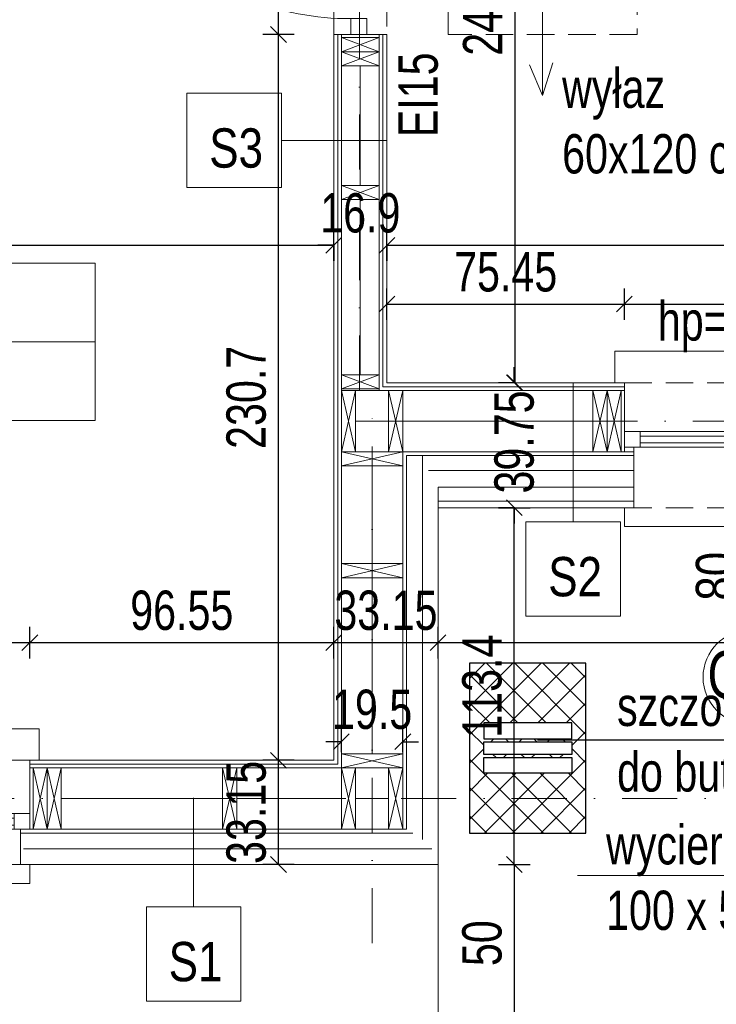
# Model space of a CAD drawing. Header units: inches. Extents: x 69729 to 77643, y -43505 to -36607.
# Tile 14 of 69: x 71897 to 72119, y -38553 to -38240. Entities that reach past the tile are written whole.
import ezdxf
from ezdxf.enums import TextEntityAlignment as Align

# ---------------------------------------------------------------- set-up
doc = ezdxf.new("R2010")
doc.units = ezdxf.units.IN
doc.header["$MEASUREMENT"] = 0
doc.linetypes.add('DASHDOT', pattern=[1, 0.5, -0.25, 0, -0.25])
doc.linetypes.add('HIDDEN', pattern=[0.375, 0.25, -0.125])
doc.layers.get('0').update_dxf_attribs({"lineweight": 0})
doc.layers.get('Defpoints').update_dxf_attribs({"lineweight": 0})
doc.layers.add('08a-opisy dodatkowe', color=33, linetype='Continuous')
doc.layers.add('16a-elew.cienka', color=251, linetype='Continuous')
for name, color, linetype, lineweight in [('A8d-opisy konstrukcji', 5, 'Continuous', 0), ('p--dach', 2, 'Continuous', 30), ('p--dach-rura spustowa', 2, 'Continuous', 0), ('p--drzwi', 125, 'Continuous', 0), ('p--konst-słupy', 3, 'Continuous', 0), ('p--obrzeże bet.', 252, 'Continuous', 0), ('p--ocieplenie w.wew.', 53, 'Continuous', 0), ('p--ocieplenie-w.zew', 77, 'Continuous', 0), ('p--okna', 153, 'Continuous', 0), ('p--opis okna', 181, 'Continuous', 0), ('p--opisy dodatkowe', 33, 'Continuous', 0), ('p--opisy pomieszczeń', 31, 'Continuous', 0), ('p--osie konstr', 1, 'DASHDOT', 15), ('p--podciąg', 61, 'Continuous', 0), ('p--płyta GK', 2, 'Continuous', 0), ('p--symbole ścian', 53, 'Continuous', 0), ('p--wymiary-1-50', 5, 'Continuous', 0), ('p--ściana szkielet', 3, 'Continuous', 0)]:
    doc.layers.add(name, color=color, linetype=linetype, lineweight=lineweight)
doc.styles.add('1-50', font='arial.ttf', dxfattribs={"width": 0.75, "height": 12.5})
doc.styles.get("Standard").update_dxf_attribs({"font": 'arial.ttf', "width": 0.75})
doc.styles.add('STYL-1', font='arial.ttf', dxfattribs={"width": 0.75})
doc.linetypes.add('BATTING', pattern='A,0.0001,-0.1,[134,ltypeshp.shx,S=0.1,R=0,X=-0.1,Y=0],-0.2,[134,ltypeshp.shx,S=0.1,R=180,X=0.1,Y=0],-0.1', length=0.4001)
doc.dimstyles.new('1-50', dxfattribs={"dimtxt": 12.5, "dimasz": 5, "dimexe": 5, "dimexo": 5, "dimgap": 0.09, "dimtad": 0, "dimdsep": 46, "dimtxsty": '1-50', "dimblk": 'OBLIQUE', "dimcen": 0.09, "dimadec": 0, "dimazin": 0, "dimtfac": 1, "dimtdec": 4, "dimtix": 1, "dimtofl": 0, "dimtmove": 2, "dimatfit": 3, "dimldrblk": 'OBLIQUE', "dimfxl": 5, "dimfxlon": 1, "dimtvp": 0.8, "dimtolj": 1, "dimtzin": 0, "dimarcsym": 0})

# ---------------------------------------------------------------- blocks, each defined once
blk = doc.blocks.new('drzwi-90-100')
for p, q in [((10.1, 87.38), (5.05, 87.38)), ((5.05, 87.38), (5.05, 2.53)), ((10.1, 2.53), (10.1, 87.38)), ((5.05, 2.53), (0, 2.53)), ((0, 2.53), (0, -2.53)), ((5.05, -2.53), (5.05, 2.53)), ((5.05, 2.53), (10.1, 2.53)), ((100, 2.53), (94.95, 2.53)), ((94.95, 2.53), (94.95, -2.53)), ((100, -2.53), (100, 2.53)), ((0, -2.53), (5.05, -2.53)), ((94.95, -2.53), (100, -2.53))]:
    blk.add_line(p, q)
blk.add_arc((10.8, 3.23), 84.15, 359.5233, 90.4767)
blk = doc.blocks.new('_OBLIQUE')
at = {"color": 0, "linetype": 'ByBlock', "lineweight": -2}
for p, q in [((-0.5, -0.5), (0.5, 0.5)), ((0, 0), (0, 0))]:
    blk.add_line(p, q, dxfattribs=at)
blk = doc.blocks.new('*D15')
at = {"layer": 'Defpoints', "color": 0}
for p in [(72432.42, -38533.27), (72009.32, -38637.91), (72432.42, -38643.22)]:
    blk.add_point(p, dxfattribs=at)
at = {"layer": 'p--wymiary-1-50', "color": 0, "lineweight": -2}
for p, q in [((72432.42, -38638.22), (72432.42, -38648.22)), ((72009.32, -38642.91), (72009.32, -38648.22)), ((72009.32, -38643.22), (72432.42, -38643.22))]:
    blk.add_line(p, q, dxfattribs=at)
at = {"layer": 'p--wymiary-1-50', "color": 0, "lineweight": -2, "xscale": 5, "yscale": 5, "zscale": 5, "rotation": 180}
blk.add_blockref('_OBLIQUE', (72009.32, -38643.22), dxfattribs=at)
at = {"layer": 'p--wymiary-1-50', "color": 0, "lineweight": -2, "xscale": 5, "yscale": 5, "zscale": 5}
blk.add_blockref('_OBLIQUE', (72432.42, -38643.22), dxfattribs=at)
at = {"layer": 'p--wymiary-1-50', "color": 0, "linetype": 'Continuous', "ltscale": 12, "insert": (72220.87, -38633.01), "char_height": 12.5, "attachment_point": 5, "style": '1-50'}
blk.add_mtext('\\A1;423.1', dxfattribs=at)
blk = doc.blocks.new('*D30')
at = {"layer": 'Defpoints', "color": 0}
for p in [(71526.91, -38105.97), (71997.12, -38105.97), (71588.36, -38366.07)]:
    blk.add_point(p, dxfattribs=at)
at = {"layer": 'p--wymiary-1-50', "color": 0, "linetype": 'Continuous', "lineweight": -2}
for p, q in [((71531.91, -38105.97), (71521.91, -38105.97)), ((71526.91, -38366.07), (71526.91, -38105.97)), ((71531.91, -38366.07), (71521.91, -38366.07))]:
    blk.add_line(p, q, dxfattribs=at)
at = {"layer": 'p--wymiary-1-50', "color": 0, "lineweight": -2, "xscale": 5, "yscale": 5, "zscale": 5}
for p, rotation in [((71526.91, -38105.97), 90), ((71526.91, -38366.07), 270)]:
    blk.add_blockref('_OBLIQUE', p, dxfattribs=dict(at, rotation=rotation))
at = {"layer": 'p--wymiary-1-50', "color": 0, "linetype": 'Continuous', "ltscale": 12, "insert": (71516.7, -38236.02), "char_height": 12.5, "attachment_point": 5, "rotation": 90, "style": '1-50'}
blk.add_mtext('\\A1;260.1', dxfattribs=at)
blk = doc.blocks.new('*D38')
at = {"layer": 'Defpoints', "color": 0}
for p in [(71900.57, -38437.74), (71750.57, -38475.12), (71900.57, -38475.12)]:
    blk.add_point(p, dxfattribs=at)
at = {"layer": 'p--wymiary-1-50', "color": 0, "linetype": 'Continuous', "lineweight": -2}
for p, q in [((71750.57, -38442.74), (71750.57, -38432.74)), ((71900.57, -38442.74), (71900.57, -38432.74)), ((71750.57, -38437.74), (71900.57, -38437.74))]:
    blk.add_line(p, q, dxfattribs=at)
at = {"layer": 'p--wymiary-1-50', "color": 0, "lineweight": -2, "xscale": 5, "yscale": 5, "zscale": 5, "rotation": 180}
blk.add_blockref('_OBLIQUE', (71750.57, -38437.74), dxfattribs=at)
at = {"layer": 'p--wymiary-1-50', "color": 0, "lineweight": -2, "xscale": 5, "yscale": 5, "zscale": 5}
blk.add_blockref('_OBLIQUE', (71900.57, -38437.74), dxfattribs=at)
at = {"layer": 'p--wymiary-1-50', "color": 0, "linetype": 'Continuous', "ltscale": 12, "insert": (71825.57, -38427.53), "char_height": 12.5, "attachment_point": 5, "style": '1-50'}
blk.add_mtext('\\A1;150', dxfattribs=at)
blk = doc.blocks.new('*D39')
at = {"layer": 'Defpoints', "color": 0}
for p in [(71997.12, -38437.74), (71900.57, -38475.12), (71997.12, -38475.12)]:
    blk.add_point(p, dxfattribs=at)
at = {"layer": 'p--wymiary-1-50', "color": 0, "linetype": 'Continuous', "lineweight": -2}
for p, q in [((71900.57, -38442.74), (71900.57, -38432.74)), ((71997.12, -38442.74), (71997.12, -38432.74)), ((71900.57, -38437.74), (71997.12, -38437.74))]:
    blk.add_line(p, q, dxfattribs=at)
at = {"layer": 'p--wymiary-1-50', "color": 0, "lineweight": -2, "xscale": 5, "yscale": 5, "zscale": 5, "rotation": 180}
blk.add_blockref('_OBLIQUE', (71900.57, -38437.74), dxfattribs=at)
at = {"layer": 'p--wymiary-1-50', "color": 0, "lineweight": -2, "xscale": 5, "yscale": 5, "zscale": 5}
blk.add_blockref('_OBLIQUE', (71997.12, -38437.74), dxfattribs=at)
at = {"layer": 'p--wymiary-1-50', "color": 0, "linetype": 'Continuous', "ltscale": 12, "insert": (71948.84, -38427.53), "char_height": 12.5, "attachment_point": 5, "style": '1-50'}
blk.add_mtext('\\A1;96.55', dxfattribs=at)
blk = doc.blocks.new('*D40')
at = {"layer": 'Defpoints', "color": 0}
for p in [(72030.27, -38437.74), (72030.27, -38448.27), (71997.12, -38475.12)]:
    blk.add_point(p, dxfattribs=at)
at = {"layer": 'p--wymiary-1-50', "color": 0, "linetype": 'Continuous', "lineweight": -2}
for p, q in [((71997.12, -38442.74), (71997.12, -38432.74)), ((72030.27, -38442.74), (72030.27, -38432.74)), ((71997.12, -38437.74), (72030.27, -38437.74))]:
    blk.add_line(p, q, dxfattribs=at)
at = {"layer": 'p--wymiary-1-50', "color": 0, "lineweight": -2, "xscale": 5, "yscale": 5, "zscale": 5, "rotation": 180}
blk.add_blockref('_OBLIQUE', (71997.12, -38437.74), dxfattribs=at)
at = {"layer": 'p--wymiary-1-50', "color": 0, "lineweight": -2, "xscale": 5, "yscale": 5, "zscale": 5}
blk.add_blockref('_OBLIQUE', (72030.27, -38437.74), dxfattribs=at)
at = {"layer": 'p--wymiary-1-50', "color": 0, "linetype": 'Continuous', "ltscale": 12, "insert": (72013.7, -38427.53), "char_height": 12.5, "attachment_point": 5, "style": '1-50'}
blk.add_mtext('\\A1;33.15', dxfattribs=at)
blk = doc.blocks.new('*D41')
at = {"layer": 'Defpoints', "color": 0}
for p in [(72411.47, -38388.27), (72411.47, -38437.74), (72030.27, -38448.27)]:
    blk.add_point(p, dxfattribs=at)
at = {"layer": 'p--wymiary-1-50', "color": 0, "linetype": 'Continuous', "lineweight": -2}
for p, q in [((72030.27, -38442.74), (72030.27, -38432.74)), ((72411.47, -38432.74), (72411.47, -38442.74)), ((72030.27, -38437.74), (72411.47, -38437.74))]:
    blk.add_line(p, q, dxfattribs=at)
at = {"layer": 'p--wymiary-1-50', "color": 0, "lineweight": -2, "xscale": 5, "yscale": 5, "zscale": 5, "rotation": 180}
blk.add_blockref('_OBLIQUE', (72030.27, -38437.74), dxfattribs=at)
at = {"layer": 'p--wymiary-1-50', "color": 0, "lineweight": -2, "xscale": 5, "yscale": 5, "zscale": 5}
blk.add_blockref('_OBLIQUE', (72411.47, -38437.74), dxfattribs=at)
at = {"layer": 'p--wymiary-1-50', "color": 0, "linetype": 'Continuous', "ltscale": 12, "insert": (72220.87, -38427.53), "char_height": 12.5, "attachment_point": 5, "style": '1-50'}
blk.add_mtext('\\A1;381.2', dxfattribs=at)
blk = doc.blocks.new('*D52')
at = {"layer": 'Defpoints', "color": 0}
for p in [(71620.87, -38508.27), (72030.27, -38508.27), (72030.27, -38711.35)]:
    blk.add_point(p, dxfattribs=at)
at = {"layer": 'p--wymiary-1-50', "color": 0, "linetype": 'Continuous', "lineweight": -2}
for p, q in [((71620.87, -38706.35), (71620.87, -38716.35)), ((72030.27, -38706.35), (72030.27, -38716.35)), ((71620.87, -38711.35), (72030.27, -38711.35))]:
    blk.add_line(p, q, dxfattribs=at)
at = {"layer": 'p--wymiary-1-50', "color": 0, "lineweight": -2, "xscale": 5, "yscale": 5, "zscale": 5, "rotation": 180}
blk.add_blockref('_OBLIQUE', (71620.87, -38711.35), dxfattribs=at)
at = {"layer": 'p--wymiary-1-50', "color": 0, "lineweight": -2, "xscale": 5, "yscale": 5, "zscale": 5}
blk.add_blockref('_OBLIQUE', (72030.27, -38711.35), dxfattribs=at)
at = {"layer": 'p--wymiary-1-50', "color": 0, "linetype": 'Continuous', "ltscale": 12, "insert": (71825.57, -38701.14), "char_height": 12.5, "attachment_point": 5, "style": '1-50'}
blk.add_mtext('\\A1;409.4', dxfattribs=at)
blk = doc.blocks.new('*D53')
at = {"layer": 'Defpoints', "color": 0}
for p in [(72030.27, -38508.27), (72411.47, -38508.27), (72411.47, -38711.35)]:
    blk.add_point(p, dxfattribs=at)
at = {"layer": 'p--wymiary-1-50', "color": 0, "linetype": 'Continuous', "lineweight": -2}
for p, q in [((72030.27, -38706.35), (72030.27, -38716.35)), ((72411.47, -38706.35), (72411.47, -38716.35)), ((72030.27, -38711.35), (72411.47, -38711.35))]:
    blk.add_line(p, q, dxfattribs=at)
at = {"layer": 'p--wymiary-1-50', "color": 0, "lineweight": -2, "xscale": 5, "yscale": 5, "zscale": 5, "rotation": 180}
blk.add_blockref('_OBLIQUE', (72030.27, -38711.35), dxfattribs=at)
at = {"layer": 'p--wymiary-1-50', "color": 0, "lineweight": -2, "xscale": 5, "yscale": 5, "zscale": 5}
blk.add_blockref('_OBLIQUE', (72411.47, -38711.35), dxfattribs=at)
at = {"layer": 'p--wymiary-1-50', "color": 0, "linetype": 'Continuous', "ltscale": 12, "insert": (72220.87, -38701.14), "char_height": 12.5, "attachment_point": 5, "style": '1-50'}
blk.add_mtext('\\A1;381.2', dxfattribs=at)
blk = doc.blocks.new('*D78')
at = {"layer": 'Defpoints', "color": 0}
for p in [(72427.72, -38311.4), (72014.02, -38355.12), (72427.72, -38355.12)]:
    blk.add_point(p, dxfattribs=at)
at = {"layer": 'p--wymiary-1-50', "color": 0, "linetype": 'Continuous', "lineweight": -2}
for p, q in [((72014.02, -38316.4), (72014.02, -38306.4)), ((72427.72, -38316.4), (72427.72, -38306.4)), ((72014.02, -38311.4), (72427.72, -38311.4))]:
    blk.add_line(p, q, dxfattribs=at)
at = {"layer": 'p--wymiary-1-50', "color": 0, "lineweight": -2, "xscale": 5, "yscale": 5, "zscale": 5, "rotation": 180}
blk.add_blockref('_OBLIQUE', (72014.02, -38311.4), dxfattribs=at)
at = {"layer": 'p--wymiary-1-50', "color": 0, "lineweight": -2, "xscale": 5, "yscale": 5, "zscale": 5}
blk.add_blockref('_OBLIQUE', (72427.72, -38311.4), dxfattribs=at)
at = {"layer": 'p--wymiary-1-50', "color": 0, "linetype": 'Continuous', "ltscale": 12, "insert": (72220.87, -38301.19), "char_height": 12.5, "attachment_point": 5, "style": '1-50'}
blk.add_mtext('\\A1;413.7', dxfattribs=at)
blk = doc.blocks.new('*D79')
at = {"layer": 'Defpoints', "color": 0}
for p in [(72030.27, -38394.87), (72054.49, -38394.87), (72030.27, -38508.27)]:
    blk.add_point(p, dxfattribs=at)
at = {"layer": 'p--wymiary-1-50', "color": 0, "linetype": 'Continuous', "lineweight": -2}
for p, q in [((72049.49, -38394.87), (72059.49, -38394.87)), ((72054.49, -38508.27), (72054.49, -38394.87)), ((72049.49, -38508.27), (72059.49, -38508.27))]:
    blk.add_line(p, q, dxfattribs=at)
at = {"layer": 'p--wymiary-1-50', "color": 0, "lineweight": -2, "xscale": 5, "yscale": 5, "zscale": 5}
for p, rotation in [((72054.49, -38394.87), 90), ((72054.49, -38508.27), 270)]:
    blk.add_blockref('_OBLIQUE', p, dxfattribs=dict(at, rotation=rotation))
at = {"layer": 'p--wymiary-1-50', "color": 0, "linetype": 'Continuous', "ltscale": 12, "insert": (72044.28, -38451.57), "char_height": 12.5, "attachment_point": 5, "rotation": 90, "style": '1-50'}
blk.add_mtext('\\A1;113.4', dxfattribs=at)
blk = doc.blocks.new('*D80')
at = {"layer": 'Defpoints', "color": 0}
for p in [(72054.49, -38355.12), (72059.7, -38355.12), (72059.7, -38394.87)]:
    blk.add_point(p, dxfattribs=at)
at = {"layer": 'p--wymiary-1-50', "color": 0, "linetype": 'Continuous', "lineweight": -2}
for p, q in [((72054.49, -38355.12), (72054.49, -38350.12)), ((72054.7, -38355.12), (72049.49, -38355.12)), ((72054.7, -38394.87), (72049.49, -38394.87)), ((72054.49, -38394.87), (72054.49, -38399.87))]:
    blk.add_line(p, q, dxfattribs=at)
at = {"layer": 'p--wymiary-1-50', "color": 0, "lineweight": -2, "xscale": 5, "yscale": 5, "zscale": 5}
for p, rotation in [((72054.49, -38355.12), 270), ((72054.49, -38394.87), 90)]:
    blk.add_blockref('_OBLIQUE', p, dxfattribs=dict(at, rotation=rotation))
at = {"layer": 'p--wymiary-1-50', "color": 0, "linetype": 'Continuous', "ltscale": 12, "insert": (72054.49, -38373.95), "char_height": 12.5, "attachment_point": 5, "rotation": 90, "style": '1-50'}
blk.add_mtext('\\A1;39.75', dxfattribs=at)
blk = doc.blocks.new('*D81')
at = {"layer": 'Defpoints', "color": 0}
for p in [(72054.74, -38114.42), (72063.77, -38114.42), (72059.49, -38355.12)]:
    blk.add_point(p, dxfattribs=at)
at = {"layer": 'p--wymiary-1-50', "color": 0, "linetype": 'Continuous', "lineweight": -2}
for p, q in [((72058.77, -38114.42), (72049.74, -38114.42)), ((72054.74, -38355.12), (72054.74, -38114.42)), ((72054.49, -38355.12), (72049.74, -38355.12))]:
    blk.add_line(p, q, dxfattribs=at)
at = {"layer": 'p--wymiary-1-50', "color": 0, "lineweight": -2, "xscale": 5, "yscale": 5, "zscale": 5}
for p, rotation in [((72054.74, -38114.42), 90), ((72054.74, -38355.12), 270)]:
    blk.add_blockref('_OBLIQUE', p, dxfattribs=dict(at, rotation=rotation))
at = {"layer": 'p--wymiary-1-50', "color": 0, "linetype": 'Continuous', "ltscale": 12, "insert": (72044.53, -38234.77), "char_height": 12.5, "attachment_point": 5, "rotation": 90, "style": '1-50'}
blk.add_mtext('\\A1;240.7', dxfattribs=at)
blk = doc.blocks.new('*D88')
at = {"layer": 'Defpoints', "color": 0}
for p in [(71997.12, -38311.4), (71654.02, -38329.03), (71997.12, -38329.03)]:
    blk.add_point(p, dxfattribs=at)
at = {"layer": 'p--wymiary-1-50', "color": 0, "linetype": 'Continuous', "lineweight": -2}
for p, q in [((71654.02, -38316.4), (71654.02, -38306.4)), ((71997.12, -38316.4), (71997.12, -38306.4)), ((71654.02, -38311.4), (71997.12, -38311.4))]:
    blk.add_line(p, q, dxfattribs=at)
at = {"layer": 'p--wymiary-1-50', "color": 0, "lineweight": -2, "xscale": 5, "yscale": 5, "zscale": 5, "rotation": 180}
blk.add_blockref('_OBLIQUE', (71654.02, -38311.4), dxfattribs=at)
at = {"layer": 'p--wymiary-1-50', "color": 0, "lineweight": -2, "xscale": 5, "yscale": 5, "zscale": 5}
blk.add_blockref('_OBLIQUE', (71997.12, -38311.4), dxfattribs=at)
at = {"layer": 'p--wymiary-1-50', "color": 0, "linetype": 'Continuous', "ltscale": 12, "insert": (71825.57, -38301.19), "char_height": 12.5, "attachment_point": 5, "style": '1-50'}
blk.add_mtext('\\A1;343.1', dxfattribs=at)
blk = doc.blocks.new('*D89')
at = {"layer": 'Defpoints', "color": 0}
for p in [(71997.12, -38306.4), (72014.02, -38306.4), (72014.02, -38311.4)]:
    blk.add_point(p, dxfattribs=at)
at = {"layer": 'p--wymiary-1-50', "color": 0, "linetype": 'Continuous', "lineweight": -2}
for p, q in [((71997.12, -38311.4), (71992.12, -38311.4)), ((71997.12, -38311.4), (71997.12, -38316.4)), ((72014.02, -38311.4), (72014.02, -38316.4)), ((72014.02, -38311.4), (72019.02, -38311.4))]:
    blk.add_line(p, q, dxfattribs=at)
at = {"layer": 'p--wymiary-1-50', "color": 0, "lineweight": -2, "xscale": 5, "yscale": 5, "zscale": 5}
blk.add_blockref('_OBLIQUE', (71997.12, -38311.4), dxfattribs=at)
at = {"layer": 'p--wymiary-1-50', "color": 0, "lineweight": -2, "xscale": 5, "yscale": 5, "zscale": 5, "rotation": 180}
blk.add_blockref('_OBLIQUE', (72014.02, -38311.4), dxfattribs=at)
at = {"layer": 'p--wymiary-1-50', "color": 0, "linetype": 'Continuous', "ltscale": 12, "insert": (72005.57, -38301.19), "char_height": 12.5, "attachment_point": 5, "style": '1-50'}
blk.add_mtext('\\A1;16.9', dxfattribs=at)
blk = doc.blocks.new('*D139')
at = {"layer": 'Defpoints', "color": 0}
for p in [(72089.47, -38330.11), (72014.02, -38355.12), (72089.47, -38355.12)]:
    blk.add_point(p, dxfattribs=at)
at = {"layer": 'p--wymiary-1-50', "color": 0, "linetype": 'Continuous', "lineweight": -2}
for p, q in [((72014.02, -38335.11), (72014.02, -38325.11)), ((72089.47, -38335.11), (72089.47, -38325.11)), ((72014.02, -38330.11), (72089.47, -38330.11))]:
    blk.add_line(p, q, dxfattribs=at)
at = {"layer": 'p--wymiary-1-50', "color": 0, "lineweight": -2, "xscale": 5, "yscale": 5, "zscale": 5, "rotation": 180}
blk.add_blockref('_OBLIQUE', (72014.02, -38330.11), dxfattribs=at)
at = {"layer": 'p--wymiary-1-50', "color": 0, "lineweight": -2, "xscale": 5, "yscale": 5, "zscale": 5}
blk.add_blockref('_OBLIQUE', (72089.47, -38330.11), dxfattribs=at)
at = {"layer": 'p--wymiary-1-50', "color": 0, "linetype": 'Continuous', "ltscale": 12, "insert": (72051.75, -38319.94), "char_height": 12.5, "attachment_point": 5, "style": '1-50'}
blk.add_mtext('\\A1;75.45', dxfattribs=at)
blk = doc.blocks.new('*D140')
at = {"layer": 'Defpoints', "color": 0}
for p in [(72169.47, -38330.11), (72089.47, -38355.12), (72169.47, -38355.12)]:
    blk.add_point(p, dxfattribs=at)
at = {"layer": 'p--wymiary-1-50', "color": 0, "linetype": 'Continuous', "lineweight": -2}
for p, q in [((72089.47, -38335.11), (72089.47, -38325.11)), ((72169.47, -38335.11), (72169.47, -38325.11)), ((72089.47, -38330.11), (72169.47, -38330.11))]:
    blk.add_line(p, q, dxfattribs=at)
at = {"layer": 'p--wymiary-1-50', "color": 0, "lineweight": -2, "xscale": 5, "yscale": 5, "zscale": 5, "rotation": 180}
blk.add_blockref('_OBLIQUE', (72089.47, -38330.11), dxfattribs=at)
at = {"layer": 'p--wymiary-1-50', "color": 0, "lineweight": -2, "xscale": 5, "yscale": 5, "zscale": 5}
blk.add_blockref('_OBLIQUE', (72169.47, -38330.11), dxfattribs=at)
at = {"layer": 'p--wymiary-1-50', "color": 0, "linetype": 'Continuous', "ltscale": 12, "insert": (72129.47, -38319.9), "char_height": 12.5, "attachment_point": 5, "style": '1-50'}
blk.add_mtext('\\A1;80', dxfattribs=at)
blk = doc.blocks.new('*D149')
at = {"layer": 'Defpoints', "color": 0}
for p in [(72030.27, -38508.27), (72030.27, -38558.27), (72054.49, -38558.27)]:
    blk.add_point(p, dxfattribs=at)
at = {"layer": 'p--wymiary-1-50', "color": 0, "linetype": 'Continuous', "lineweight": -2}
for p, q in [((72049.49, -38508.27), (72059.49, -38508.27)), ((72054.49, -38508.27), (72054.49, -38558.27)), ((72049.49, -38558.27), (72059.49, -38558.27))]:
    blk.add_line(p, q, dxfattribs=at)
at = {"layer": 'p--wymiary-1-50', "color": 0, "lineweight": -2, "xscale": 5, "yscale": 5, "zscale": 5}
for p, rotation in [((72054.49, -38508.27), 90), ((72054.49, -38558.27), 270)]:
    blk.add_blockref('_OBLIQUE', p, dxfattribs=dict(at, rotation=rotation))
at = {"layer": 'p--wymiary-1-50', "color": 0, "linetype": 'Continuous', "ltscale": 12, "insert": (72044.28, -38533.27), "char_height": 12.5, "attachment_point": 5, "rotation": 90, "style": '1-50'}
blk.add_mtext('\\A1;50', dxfattribs=at)
blk = doc.blocks.new('*D159')
at = {"layer": 'Defpoints', "color": 0}
for p in [(71979.56, -38475.12), (71997.12, -38475.12), (72030.27, -38508.27)]:
    blk.add_point(p, dxfattribs=at)
at = {"layer": 'p--wymiary-1-50', "color": 0, "linetype": 'Continuous', "lineweight": -2}
for p, q in [((71984.56, -38475.12), (71974.56, -38475.12)), ((71979.56, -38508.27), (71979.56, -38475.12)), ((71984.56, -38508.27), (71974.56, -38508.27))]:
    blk.add_line(p, q, dxfattribs=at)
at = {"layer": 'p--wymiary-1-50', "color": 0, "lineweight": -2, "xscale": 5, "yscale": 5, "zscale": 5}
for p, rotation in [((71979.56, -38475.12), 90), ((71979.56, -38508.27), 270)]:
    blk.add_blockref('_OBLIQUE', p, dxfattribs=dict(at, rotation=rotation))
at = {"layer": 'p--wymiary-1-50', "color": 0, "linetype": 'Continuous', "ltscale": 12, "insert": (71969.35, -38491.7), "char_height": 12.5, "attachment_point": 5, "rotation": 90, "style": '1-50'}
blk.add_mtext('\\A1;33.15', dxfattribs=at)
blk = doc.blocks.new('*D160')
at = {"layer": 'Defpoints', "color": 0}
for p in [(71979.56, -38244.42), (71997.12, -38244.42), (71997.12, -38475.12)]:
    blk.add_point(p, dxfattribs=at)
at = {"layer": 'p--wymiary-1-50', "color": 0, "linetype": 'Continuous', "lineweight": -2}
for p, q in [((71984.56, -38244.42), (71974.56, -38244.42)), ((71979.56, -38475.12), (71979.56, -38244.42)), ((71984.56, -38475.12), (71974.56, -38475.12))]:
    blk.add_line(p, q, dxfattribs=at)
at = {"layer": 'p--wymiary-1-50', "color": 0, "lineweight": -2, "xscale": 5, "yscale": 5, "zscale": 5}
for p, rotation in [((71979.56, -38244.42), 90), ((71979.56, -38475.12), 270)]:
    blk.add_blockref('_OBLIQUE', p, dxfattribs=dict(at, rotation=rotation))
at = {"layer": 'p--wymiary-1-50', "color": 0, "linetype": 'Continuous', "ltscale": 12, "insert": (71969.35, -38359.77), "char_height": 12.5, "attachment_point": 5, "rotation": 90, "style": '1-50'}
blk.add_mtext('\\A1;230.7', dxfattribs=at)
blk = doc.blocks.new('*D161')
at = {"layer": 'Defpoints', "color": 0}
for p in [(71979.56, -38144.42), (71997.12, -38144.42), (71997.12, -38244.42)]:
    blk.add_point(p, dxfattribs=at)
at = {"layer": 'p--wymiary-1-50', "color": 0, "linetype": 'Continuous', "lineweight": -2}
for p, q in [((71984.56, -38144.42), (71974.56, -38144.42)), ((71979.56, -38244.42), (71979.56, -38144.42)), ((71984.56, -38244.42), (71974.56, -38244.42))]:
    blk.add_line(p, q, dxfattribs=at)
at = {"layer": 'p--wymiary-1-50', "color": 0, "lineweight": -2, "xscale": 5, "yscale": 5, "zscale": 5}
for p, rotation in [((71979.56, -38144.42), 90), ((71979.56, -38244.42), 270)]:
    blk.add_blockref('_OBLIQUE', p, dxfattribs=dict(at, rotation=rotation))
at = {"layer": 'p--wymiary-1-50', "color": 0, "linetype": 'Continuous', "ltscale": 12, "insert": (71969.35, -38194.42), "char_height": 12.5, "attachment_point": 5, "rotation": 90, "style": '1-50'}
blk.add_mtext('\\A1;100', dxfattribs=at)
blk = doc.blocks.new('strzałka')
for q in [(-19.45, 4.13), (0, 0), (-18.87, -3.25)]:
    blk.add_line((-29.28, 0), q)
blk = doc.blocks.new('*D190')
at = {"color": 0, "linetype": 'Continuous', "lineweight": -2}
for p, q in [((71999.57, -38472.57), (71999.57, -38464.22)), ((72019.07, -38472.57), (72019.07, -38464.22)), ((71999.57, -38469.22), (71994.57, -38469.22)), ((72019.07, -38469.22), (72024.07, -38469.22))]:
    blk.add_line(p, q, dxfattribs=at)
at = {"layer": 'Defpoints', "color": 0}
for p in [(72019.07, -38469.22), (71999.57, -38477.57), (72019.07, -38477.57)]:
    blk.add_point(p, dxfattribs=at)
at = {"color": 0, "lineweight": -2, "xscale": 5, "yscale": 5, "zscale": 5}
blk.add_blockref('_OBLIQUE', (71999.57, -38469.22), dxfattribs=at)
at = {"color": 0, "lineweight": -2, "xscale": 5, "yscale": 5, "zscale": 5, "rotation": 180}
blk.add_blockref('_OBLIQUE', (72019.07, -38469.22), dxfattribs=at)
at = {"color": 0, "linetype": 'Continuous', "ltscale": 12, "insert": (72009.32, -38459.01), "char_height": 12.5, "attachment_point": 5, "style": '1-50'}
blk.add_mtext('\\A1;19.5', dxfattribs=at)
blk = doc.blocks.new('*D198')
at = {"layer": 'Defpoints', "color": 0}
for p in [(71641.82, -38533.27), (72009.32, -38533.27), (72009.32, -38643.22)]:
    blk.add_point(p, dxfattribs=at)
at = {"layer": 'p--wymiary-1-50', "color": 0, "linetype": 'Continuous', "lineweight": -2}
for p, q in [((71641.82, -38638.22), (71641.82, -38648.22)), ((72009.32, -38638.22), (72009.32, -38648.22)), ((71641.82, -38643.22), (72009.32, -38643.22))]:
    blk.add_line(p, q, dxfattribs=at)
at = {"layer": 'p--wymiary-1-50', "color": 0, "lineweight": -2, "xscale": 5, "yscale": 5, "zscale": 5, "rotation": 180}
blk.add_blockref('_OBLIQUE', (71641.82, -38643.22), dxfattribs=at)
at = {"layer": 'p--wymiary-1-50', "color": 0, "lineweight": -2, "xscale": 5, "yscale": 5, "zscale": 5}
blk.add_blockref('_OBLIQUE', (72009.32, -38643.22), dxfattribs=at)
at = {"layer": 'p--wymiary-1-50', "color": 0, "linetype": 'Continuous', "ltscale": 12, "insert": (71825.57, -38633.01), "char_height": 12.5, "attachment_point": 5, "style": '1-50'}
blk.add_mtext('\\A1;367.5', dxfattribs=at)
blk = doc.blocks.new('okno-150-33.15')
at = {"linetype": 'Continuous', "ltscale": 35}
for p, q in [((-3, 10), (153, 10)), ((0, -39.15), (150, -39.15))]:
    blk.add_line(p, q, dxfattribs=at)
for p, q in [((-3, 0), (-3, 10)), ((153, 0), (153, 10)), ((0, 0), (-3, 0)), ((0, -21.95), (0, 0)), ((150, 0), (150, -21.95)), ((150, 0), (153, 0)), ((0, -21.95), (0, -16.95)), ((0, -16.95), (5, -16.95)), ((5, -16.95), (145, -16.95)), ((5, -16.95), (5, -21.95)), ((5, -18.45), (72.5, -18.45)), ((72.5, -21.95), (72.5, -16.95)), ((77.5, -16.95), (77.5, -21.95)), ((77.5, -18.45), (145, -18.45)), ((145, -21.95), (145, -16.95)), ((145, -16.95), (150, -16.95)), ((150, -16.95), (150, -21.95)), ((5, -20.61), (72.5, -20.61)), ((77.5, -20.61), (145, -20.61)), ((5, -21.95), (0, -21.95)), ((3, -33.15), (3, -21.95)), ((145, -21.95), (5, -21.95)), ((150, -21.95), (145, -21.95)), ((147, -21.95), (147, -33.15)), ((0, -39.15), (0, -33.15)), ((150, -33.15), (150, -39.15))]:
    blk.add_line(p, q)
at = {"linetype": 'HIDDEN', "ltscale": 35}
for p, q in [((0, 0), (150, 0)), ((0, -33.15), (150, -33.15))]:
    blk.add_line(p, q, dxfattribs=at)
blk = doc.blocks.new('ukł.słupów')
for p, q in [((379.5, 247.15), (367.5, 251.65)), ((379.5, 251.65), (367.5, 247.15)), ((379.5, 242.65), (367.5, 247.15)), ((379.5, 247.15), (367.5, 242.65)), ((379.5, 200.15), (367.5, 204.65)), ((379.5, 204.65), (367.5, 200.15)), ((379.5, 140), (367.5, 144.5)), ((379.5, 144.5), (367.5, 140)), ((367.5, 139.5), (372, 120)), ((372, 139.5), (367.5, 120)), ((382.5, 139.5), (387, 120)), ((387, 139.5), (382.5, 120)), ((447.4, 139.5), (451.9, 120)), ((451.9, 139.5), (447.4, 120)), ((451.9, 139.5), (456.4, 120)), ((456.4, 139.5), (451.9, 120)), ((367.5, 115.5), (387, 120)), ((367.5, 120), (387, 115.5)), ((367.5, 79.95), (387, 84.45)), ((367.5, 84.45), (387, 79.95)), ((367.5, 19.5), (387, 24)), ((367.5, 24), (387, 19.5)), ((269.5, 19.5), (274, 0)), ((274, 19.5), (269.5, 0)), ((274, 19.5), (278.5, 0)), ((278.5, 19.5), (274, 0)), ((329.75, 19.5), (334.25, 0)), ((334.25, 19.5), (329.75, 0)), ((367.5, 19.5), (372, 0)), ((372, 19.5), (367.5, 0)), ((382.5, 19.5), (387, 0)), ((387, 19.5), (382.5, 0))]:
    blk.add_line(p, q)
for points in [[(379.5, 251.65), (367.5, 251.65), (367.5, 247.15), (379.5, 247.15)], [(379.5, 247.15), (367.5, 247.15), (367.5, 242.65), (379.5, 242.65)], [(379.5, 204.65), (367.5, 204.65), (367.5, 200.15), (379.5, 200.15)], [(379.5, 144.5), (367.5, 144.5), (367.5, 140), (379.5, 140)], [(372, 139.5), (372, 120), (367.5, 120), (367.5, 139.5)], [(387, 139.5), (387, 120), (382.5, 120), (382.5, 139.5)], [(451.9, 139.5), (451.9, 120), (447.4, 120), (447.4, 139.5)], [(456.4, 139.5), (456.4, 120), (451.9, 120), (451.9, 139.5)], [(367.5, 120), (387, 120), (387, 115.5), (367.5, 115.5)], [(367.5, 84.45), (387, 84.45), (387, 79.95), (367.5, 79.95)], [(367.5, 24), (387, 24), (387, 19.5), (367.5, 19.5)], [(274, 19.5), (274, 0), (269.5, 0), (269.5, 19.5)], [(278.5, 19.5), (278.5, 0), (274, 0), (274, 19.5)], [(334.25, 19.5), (334.25, 0), (329.75, 0), (329.75, 19.5)], [(372, 19.5), (372, 0), (367.5, 0), (367.5, 19.5)], [(387, 19.5), (387, 0), (382.5, 0), (382.5, 19.5)]]:
    blk.add_lwpolyline(points, close=True)
at = {"color": 4, "ltscale": 35}
for points in [[(456.4, 139.5), (456.4, 120)], [(269.5, 19.5), (269.5, 0), (269.5, 0)]]:
    blk.add_lwpolyline(points, dxfattribs=at)
blk = doc.blocks.new('szczotka do butów')
h = blk.add_hatch()
h.set_pattern_fill('ANSI37-Metric', color=256, scale=2, angle=-90, style=0)
h.set_pattern_definition([(-45, (2443.106, -1011.535), (4.490128, 4.490128), []), (45, (2443.106, -1011.535), (-4.490128, 4.490128), [])])
h.paths.add_polyline_path([(0, -37), (54, -37), (54, 0), (0, 0)])
h.paths.add_polyline_path([(19, -4.5), (24, -4.5), (24, -32.5), (19, -32.5)], flags=16)
h.paths.add_polyline_path([(35, -4.5), (30, -4.5), (30, -32.5), (35, -32.5)], flags=16)
h.paths.add_polyline_path([(25, -4.5), (29, -4.5), (29, -32.5), (25, -32.5)], flags=16)
for points in [[(0, -37), (54, -37), (54, 0), (0, 0)], [(19, -4.5), (24, -4.5), (24, -32.5), (19, -32.5)], [(25, -4.5), (29, -4.5), (29, -32.5), (25, -32.5)], [(35, -4.5), (30, -4.5), (30, -32.5), (35, -32.5)]]:
    blk.add_lwpolyline(points, close=True)
blk = doc.blocks.new('okno-80-39.75')
at = {"linetype": 'Continuous', "ltscale": 35}
for p, q in [((-3, 10), (83, 10)), ((0, -45.75), (80, -45.75))]:
    blk.add_line(p, q, dxfattribs=at)
for p, q in [((-3, 0), (-3, 10)), ((83, 0), (83, 10)), ((0, 0), (-3, 0)), ((0, -20.45), (0, 0)), ((80, 0), (80, -20.45)), ((80, 0), (83, 0)), ((0, -20.45), (0, -15.45)), ((0, -15.45), (5, -15.45)), ((5, -15.45), (75, -15.45)), ((5, -15.45), (5, -20.45)), ((75, -20.45), (75, -15.45)), ((75, -15.45), (80, -15.45)), ((80, -15.45), (80, -20.45)), ((5, -16.95), (75, -16.95)), ((5, -20.45), (0, -20.45)), ((3, -39.75), (3, -20.45)), ((5, -19.11), (75, -19.11)), ((75, -20.45), (5, -20.45)), ((80, -20.45), (75, -20.45)), ((77, -20.45), (77, -39.75)), ((0, -45.75), (0, -39.75)), ((80, -39.75), (80, -45.75))]:
    blk.add_line(p, q)
at = {"linetype": 'HIDDEN', "ltscale": 35}
for p, q in [((0, 0), (80, 0)), ((0, -39.75), (80, -39.75))]:
    blk.add_line(p, q, dxfattribs=at)

msp = doc.modelspace()

# ---------------------------------------------------------------- linework, layer by layer
at = {"layer": '08a-opisy dodatkowe'}
msp.add_lwpolyline([(72061.85, -38468.625), (72158.152, -38468.625)], dxfattribs=at)
at = {"layer": 'p--dach', "linetype": 'HIDDEN', "lineweight": 20, "ltscale": 35}
msp.add_lwpolyline([(72033.521, -38124.421), (72093.521, -38124.421), (72093.521, -38244.421), (72033.521, -38244.421)], close=True, dxfattribs=at)
at = {"layer": 'p--obrzeże bet.', "linetype": 'Continuous', "ltscale": 35}
msp.add_line((72030.271, -38508.271), (72030.271, -38558.271), dxfattribs=at)
at = {"layer": 'p--ocieplenie w.wew.', "linetype": 'BATTING', "ltscale": 12}
for p, q in [((72005.571, -38292.421), (72005.571, -38254.421)), ((72005.571, -38352.571), (72005.571, -38296.921))]:
    msp.add_line(p, q, dxfattribs=at)
at = {"layer": 'p--ocieplenie w.wew.', "linetype": 'BATTING', "ltscale": 19.5}
for p, q in [((72014.571, -38367.321), (72004.071, -38367.321)), ((72079.471, -38367.321), (72019.071, -38367.321)), ((72009.321, -38381.571), (72009.321, -38412.621)), ((72009.321, -38417.121), (72009.321, -38473.071)), ((71961.821, -38487.321), (71910.567, -38487.321)), ((71999.571, -38487.321), (71966.321, -38487.321)), ((72014.571, -38487.321), (72004.071, -38487.321))]:
    msp.add_line(p, q, dxfattribs=at)
at = {"layer": 'p--ocieplenie-w.zew', "linetype": 'BATTING', "ltscale": 10}
for p, q in [((72025.271, -38500.271), (72025.271, -38378.271)), ((71898.567, -38503.271), (72028.271, -38503.271))]:
    msp.add_line(p, q, dxfattribs=at)
at = {"layer": 'p--ocieplenie-w.zew', "linetype": 'BATTING', "ltscale": 12}
msp.add_line((72027.271, -38382.999), (72092.471, -38382.999), dxfattribs=at)
at = {"layer": 'p--opis okna'}
msp.add_circle((72129.471, -38448.732), 15, dxfattribs=at)
at = {"layer": 'p--opisy dodatkowe'}
msp.add_lwpolyline([(72074.549, -38511.75), (72249.86, -38511.75), (72298.583, -38451.287)], dxfattribs=at)
at = {"layer": 'p--opisy pomieszczeń'}
msp.add_line((71921.272, -38342.082), (71751.272, -38342.082), dxfattribs=at)
msp.add_lwpolyline([(71751.272, -38367.082), (71921.272, -38367.082), (71921.272, -38317.082), (71751.272, -38317.082)], close=True, dxfattribs=at)
at = {"layer": 'p--osie konstr', "linetype": 'DASHDOT', "ltscale": 35}
for p, q in [((72005.321, -38357.571), (72005.321, -37773.871)), ((72444.621, -38367.321), (71997.121, -38367.321)), ((72009.321, -38533.271), (72009.321, -38366.071)), ((72878.438, -38487.321), (71595.871, -38487.321))]:
    msp.add_line(p, q, dxfattribs=at)
at = {"layer": 'p--podciąg', "linetype": 'HIDDEN', "ltscale": 30}
for p, q in [((71997.121, -38244.421), (71997.121, -38144.421)), ((72014.021, -38144.421), (72014.021, -38244.421))]:
    msp.add_line(p, q, dxfattribs=at)
at = {"layer": 'p--płyta GK', "ltscale": 35}
for p, q in [((71997.121, -38475.121), (71997.121, -38244.421)), ((71998.371, -38476.371), (71998.371, -38244.421)), ((72012.771, -38356.371), (72012.771, -38244.421)), ((72014.021, -38355.121), (72014.021, -38244.421)), ((72014.021, -38355.121), (72089.471, -38355.121)), ((72012.771, -38356.371), (72089.471, -38356.371)), ((72030.271, -38392.771), (72092.471, -38392.771)), ((72030.271, -38394.871), (72092.471, -38394.871)), ((71900.567, -38475.121), (71997.121, -38475.121)), ((71900.567, -38476.371), (71998.371, -38476.371))]:
    msp.add_line(p, q, dxfattribs=at)
at = {"layer": 'p--symbole ścian', "lineweight": 9}
for p, q in [((71980.482, -38278.079), (72014.021, -38278.079)), ((72073.189, -38355.121), (72073.189, -38399.347)), ((71952.587, -38487.028), (71952.587, -38521.715))]:
    msp.add_line(p, q, dxfattribs=at)
for points in [[(71950.482, -38293.079), (71980.482, -38293.079), (71980.482, -38263.079), (71950.482, -38263.079)], [(72058.189, -38429.347), (72088.189, -38429.347), (72088.189, -38399.347), (72058.189, -38399.347)], [(71937.587, -38551.715), (71967.587, -38551.715), (71967.587, -38521.715), (71937.587, -38521.715)]]:
    msp.add_lwpolyline(points, close=True, dxfattribs=at)
at = {"layer": 'p--ściana szkielet', "ltscale": 35}
for p, q in [((72014.021, -38244.421), (71997.121, -38244.421)), ((71999.571, -38496.271), (71999.571, -38244.421)), ((72011.571, -38357.571), (72011.571, -38244.421)), ((71999.571, -38357.571), (72089.471, -38357.571)), ((72019.071, -38496.271), (72019.071, -38357.571)), ((71999.571, -38377.071), (72089.471, -38377.071)), ((72020.271, -38378.271), (72092.471, -38378.271)), ((72020.271, -38497.071), (72020.271, -38378.271)), ((72030.271, -38388.271), (72092.471, -38388.271)), ((72030.271, -38508.271), (72030.271, -38388.271)), ((71900.567, -38477.571), (72019.071, -38477.571)), ((71897.567, -38497.071), (72020.271, -38497.071)), ((72022.262, -38498.271), (71897.567, -38498.271)), ((71897.567, -38508.271), (72030.271, -38508.271))]:
    msp.add_line(p, q, dxfattribs=at)
for points in [[(72089.471, -38355.121), (72089.471, -38377.072), (72092.471, -38377.072), (72092.471, -38388.271)], [(72089.471, -38355.121), (72089.471, -38377.072), (72092.471, -38377.072), (72092.471, -38394.871)], [(71900.567, -38475.121), (71900.567, -38497.071), (71897.567, -38497.071), (71897.567, -38508.271)]]:
    msp.add_lwpolyline(points, dxfattribs=at)

# ---------------------------------------------------------------- block references
at = {"layer": '16a-elew.cienka', "color": 251, "rotation": 90}
msp.add_blockref('szczotka do butów', (72040.271, -38498.271), dxfattribs=at)
at = {"layer": 'p--dach-rura spustowa', "linetype": 'HIDDEN', "lineweight": 20, "ltscale": 35, "rotation": 90}
msp.add_blockref('strzałka', (72063.444, -38234.561), dxfattribs=at)
at = {"layer": 'p--drzwi', "xscale": -1, "rotation": 89.99999999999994}
msp.add_blockref('drzwi-90-100', (72005.071, -38144.421), dxfattribs=at)
at = {"layer": 'p--konst-słupy'}
msp.add_blockref('ukł.słupów', (71632.071, -38497.071), dxfattribs=at)
at = {"layer": 'p--okna', "linetype": 'Continuous'}
for name, p in [('okno-80-39.75', (72089.471, -38355.121)), ('okno-150-33.15', (71750.567, -38475.121))]:
    msp.add_blockref(name, p, dxfattribs=at)

# ---------------------------------------------------------------- texts
at = {"layer": '08a-opisy dodatkowe', "insert": (72087.15, -38451.735), "char_height": 12.5, "width": 156.52759, "attachment_point": 1, "style": '1-50'}
msp.add_mtext('szczotka \\Pdo butów', dxfattribs=at)
at = {"layer": 'A8d-opisy konstrukcji', "insert": (72030.353, -38277.064), "char_height": 12.5, "width": 207.41597, "attachment_point": 7, "rotation": 90}
msp.add_mtext('EI15', dxfattribs=at)
at = {"layer": 'p--opis okna'}
for s, insert, char_height, width, attachment_point, style in [('hp=90 cm', (72100.088, -38345.496), 12.5, 128.63421, 7, 'STYL-1'), ('O3', (72136.871, -38440.412), 15, 74.01038, 3, '1-50')]:
    msp.add_mtext(s, dxfattribs=dict(at, insert=insert, char_height=char_height, width=width, attachment_point=attachment_point, style=style))
at = {"layer": 'p--opis okna', "insert": (72112.165, -38424.398), "char_height": 12.5, "width": 45.287, "attachment_point": 1, "rotation": 90, "style": '1-50'}
msp.add_mtext('{\\W0.8;80\\P150}', dxfattribs=at)
at = {"layer": 'p--opisy dodatkowe', "char_height": 12.5, "width": 177.1707, "attachment_point": 7, "style": 'STYL-1'}
for s, insert in [('wyłaz\\P60x120 cm', (72069.681, -38288.766)), ('wycieraczka systemowa\\P100 x 50 cm', (72083.648, -38529.252))]:
    msp.add_mtext(s, dxfattribs=dict(at, insert=insert))
at = {"layer": 'p--symbole ścian', "lineweight": 9, "width": 0.8}
for s, p in [('S3', (71966.114, -38274.246)), ('S2', (72073.821, -38410.514)), ('S1', (71953.218, -38532.883))]:
    msp.add_text(s, height=12.5, dxfattribs=at).set_placement(p, align=Align.TOP_CENTER)

# ---------------------------------------------------------------- dimensions: what is measured, and where the dimension line sits
at = {"linetype": 'Continuous'}
dim = msp.add_linear_dim(base=(72019.071, -38469.221), p1=(71999.571, -38477.571), p2=(72019.071, -38477.571), dimstyle='1-50', dxfattribs=at)
dim.commit()
dim.dimension.update_dxf_attribs({"geometry": '*D190', "text_midpoint": (72009.321, -38459.011)})
at = {"layer": 'p--wymiary-1-50', "linetype": 'Continuous'}
for base, p1, p2, picture, middle in [((71526.912, -38105.971), (71588.357, -38366.071), (71997.121, -38105.971), '*D30', (71516.702, -38236.021)), ((72054.736, -38114.421), (72059.486, -38355.121), (72063.771, -38114.421), '*D81', (72044.526, -38234.771)), ((71979.561, -38144.421), (71997.121, -38244.421), (71997.121, -38144.421), '*D161', (71969.351, -38194.421)), ((71979.561, -38244.421), (71997.121, -38475.121), (71997.121, -38244.421), '*D160', (71969.351, -38359.771)), ((72054.486, -38394.871), (72030.271, -38508.271), (72030.271, -38394.871), '*D79', (72044.276, -38451.571)), ((71979.561, -38475.121), (72030.271, -38508.271), (71997.121, -38475.121), '*D159', (71969.351, -38491.696))]:
    dim = msp.add_linear_dim(base=base, p1=p1, p2=p2, angle=90, dimstyle='1-50', dxfattribs=at)
    dim.commit()
    dim.dimension.update_dxf_attribs({"geometry": picture, "text_midpoint": middle})
for base, p1, p2, picture, middle in [((71997.121, -38311.402), (71654.021, -38329.031), (71997.121, -38329.031), '*D88', (71825.571, -38301.192)), ((72014.021, -38311.402), (71997.121, -38306.402), (72014.021, -38306.402), '*D89', (72005.571, -38301.192)), ((72427.721, -38311.402), (72014.021, -38355.121), (72427.721, -38355.121), '*D78', (72220.871, -38301.192)), ((72089.471, -38330.106), (72014.021, -38355.121), (72089.471, -38355.121), '*D139', (72051.746, -38319.936)), ((72169.471, -38330.106), (72089.471, -38355.121), (72169.471, -38355.121), '*D140', (72129.471, -38319.896)), ((72411.471, -38437.738), (72030.271, -38448.271), (72411.471, -38388.271), '*D41', (72220.871, -38427.528)), ((71900.567, -38437.738), (71750.567, -38475.121), (71900.567, -38475.121), '*D38', (71825.567, -38427.528)), ((71997.121, -38437.738), (71900.567, -38475.121), (71997.121, -38475.121), '*D39', (71948.844, -38427.528)), ((72030.271, -38437.738), (71997.121, -38475.121), (72030.271, -38448.271), '*D40', (72013.696, -38427.528)), ((72030.271, -38711.352), (71620.871, -38508.271), (72030.271, -38508.271), '*D52', (71825.571, -38701.142)), ((72411.471, -38711.352), (72030.271, -38508.271), (72411.471, -38508.271), '*D53', (72220.871, -38701.142)), ((72009.321, -38643.217), (71641.821, -38533.271), (72009.321, -38533.271), '*D198', (71825.571, -38633.007))]:
    dim = msp.add_linear_dim(base=base, p1=p1, p2=p2, dimstyle='1-50', dxfattribs=at)
    dim.commit()
    dim.dimension.update_dxf_attribs({"geometry": picture, "text_midpoint": middle})
dim = msp.add_linear_dim(base=(72054.486, -38355.121), p1=(72059.696, -38394.871), p2=(72059.696, -38355.121), angle=90, dimstyle='1-50', dxfattribs=at)
dim.commit()
dim.dimension.update_dxf_attribs({"geometry": '*D80', "text_midpoint": (72054.486, -38373.946), "dimtype": 160})
dim = msp.add_linear_dim(base=(72054.486, -38558.271), p1=(72030.271, -38508.271), p2=(72030.271, -38558.271), angle=90, dimstyle='1-50', override={"dimtxt": 12.5}, dxfattribs=at)
dim.commit()
dim.dimension.update_dxf_attribs({"geometry": '*D149', "text_midpoint": (72044.276, -38533.271)})
at = {"layer": 'p--wymiary-1-50'}
dim = msp.add_linear_dim(base=(72432.421, -38643.217), p1=(72009.321, -38637.911), p2=(72432.421, -38533.271), dimstyle='1-50', dxfattribs=at)
dim.commit()
dim.dimension.update_dxf_attribs({"geometry": '*D15', "text_midpoint": (72220.871, -38633.007)})

doc.saveas('drawing.dxf')
